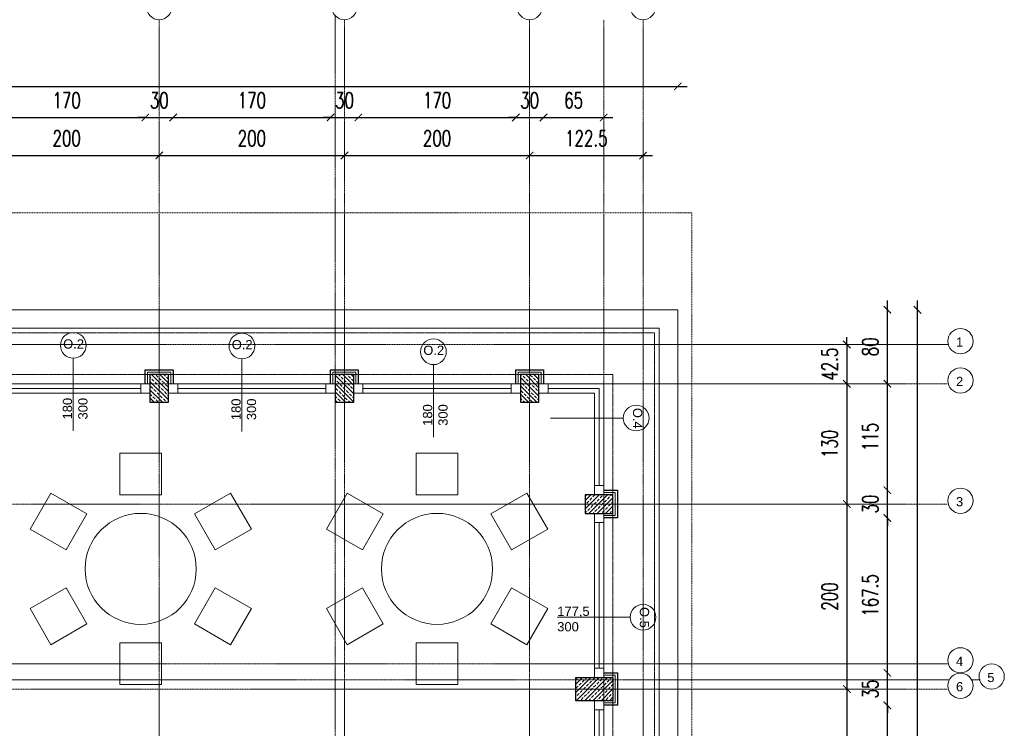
# Model space of a CAD drawing. Header units: millimetres. Extents: x -115268 to 140687, y -37779 to 24471.
# Tile 119 of 256: x 53340 to 54403, y -4669 to -3903. Entities that reach past the tile are written whole.
import ezdxf

# ---------------------------------------------------------------- set-up
doc = ezdxf.new("R2010")
doc.units = ezdxf.units.MM
doc.header["$PDMODE"] = 2
doc.header["$PDSIZE"] = 1
for name, pattern in [('0.5_0.5', [10, 5, -5]), ('DASHDOT', [1, 0.5, -0.25, 0, -0.25]), ('DASHED', [19.05, 12.7, -6.35])]:
    doc.linetypes.add(name, pattern=pattern)
doc.layers.get('0').update_dxf_attribs({"lineweight": 9})
for name, color, linetype, lineweight in [('A stolarka', 4, 'Continuous', 9), ('A wyp ruchome', 253, 'Continuous', 9), ('A_IZOLACJA', 8, 'ZIGZAG', 9), ('A_KONSTRUKCJA', 3, 'Continuous', 25), ('A_OSIE', 1, 'DASHDOT', 9), ('A_PRZERYW', 8, 'DASHED', 9), ('A_WIDOK', 253, 'Continuous', 9), ('\x9dciany', 7, 'Continuous', 9)]:
    doc.layers.add(name, color=color, linetype=linetype, lineweight=lineweight)
doc.layers.add('A_WYMIAR', color=253, linetype='Continuous', lineweight=5, transparency=0.2)
doc.styles.add('Arial', font='arial.ttf')
doc.styles.add('Arial CE', font='arial.ttf')
doc.styles.add('romans 1-100', font='romans.shx', dxfattribs={"width": 0.7, "height": 17})
doc.linetypes.add('ZIGZAG', pattern='A,0.00254,-5.08,[131,ltypeshp.shx,S=5.08,R=0,X=-5.08,Y=0],-10.16,[131,ltypeshp.shx,S=5.08,R=180,X=5.08,Y=0],-5.08', length=20.32254)
doc.dimstyles.new('___SKALA_1_100', dxfattribs={"dimscale": 10, "dimtxt": 17, "dimasz": 0.8, "dimexe": 2, "dimexo": 2, "dimgap": 1, "dimtad": 1, "dimdec": 4, "dimrnd": 0.5, "dimdsep": 46, "dimtxsty": 'romans 1-100', "dimblk": 'ARCHTICK', "dimcen": 0.1, "dimdle": 1, "dimse1": 1, "dimse2": 1, "dimadec": 0, "dimazin": 0, "dimtfac": 1, "dimtdec": 4, "dimtix": 1, "dimtmove": 0, "dimatfit": 3, "dimldrblk": 'ARCHTICK', "dimfxl": 6, "dimfxlon": 1, "dimtolj": 1, "dimarcsym": 0})
pattern_1 = [(45, (0, -25), (-4.4901, 4.4901), []), (45, (4.49, -25), (-4.4901, 4.4901), [3.175, -1.5875])]

# ---------------------------------------------------------------- blocks, each defined once
blk = doc.blocks.new('_ArchTick')
at = {"color": 0, "linetype": 'ByBlock', "const_width": 0.15}
blk.add_lwpolyline([(-0.5, -0.5), (0.5, 0.5)], dxfattribs=at)
blk = doc.blocks.new('*D305')
at = {"layer": 'A_WYMIAR', "color": 0, "lineweight": -2, "transparency": 16777216}
blk.add_line((51670.5, -3975.1), (54060.5, -3975.1), dxfattribs=at)
at = {"layer": 'Defpoints', "color": 0, "transparency": 16777216}
for p in [(54050.5, -3975.1), (51680.5, -4216.6), (54050.5, -4216.6)]:
    blk.add_point(p, dxfattribs=at)
at = {"layer": 'A_WYMIAR', "color": 0, "lineweight": -2, "transparency": 16777216, "xscale": 8, "yscale": 8, "zscale": 8, "rotation": 180}
blk.add_blockref('_ArchTick', (51680.5, -3975.1), dxfattribs=at)
at = {"layer": 'A_WYMIAR', "color": 0, "lineweight": -2, "transparency": 16777216, "xscale": 8, "yscale": 8, "zscale": 8}
blk.add_blockref('_ArchTick', (54050.5, -3975.1), dxfattribs=at)
at = {"layer": 'A_WYMIAR', "color": 0, "transparency": 16777216, "insert": (52865.5, -3956.6), "char_height": 17, "attachment_point": 5, "style": 'romans 1-100'}
blk.add_mtext('\\A1;2370', dxfattribs=at)
blk = doc.blocks.new('*D313')
at = {"layer": 'A_WYMIAR', "color": 0, "lineweight": -2, "transparency": 16777216}
blk.add_line((53295.5, -4008.7), (53485.5, -4008.7), dxfattribs=at)
at = {"layer": 'Defpoints', "color": 0, "transparency": 16777216}
for p in [(53475.5, -4008.7), (53305.5, -4281.6), (53475.5, -4281.6)]:
    blk.add_point(p, dxfattribs=at)
at = {"layer": 'A_WYMIAR', "color": 0, "lineweight": -2, "transparency": 16777216, "xscale": 8, "yscale": 8, "zscale": 8, "rotation": 180}
blk.add_blockref('_ArchTick', (53305.5, -4008.7), dxfattribs=at)
at = {"layer": 'A_WYMIAR', "color": 0, "lineweight": -2, "transparency": 16777216, "xscale": 8, "yscale": 8, "zscale": 8}
blk.add_blockref('_ArchTick', (53475.5, -4008.7), dxfattribs=at)
at = {"layer": 'A_WYMIAR', "color": 0, "transparency": 16777216, "insert": (53390.5, -3990.2), "char_height": 17, "attachment_point": 5, "style": 'romans 1-100'}
blk.add_mtext('\\A1;170', dxfattribs=at)
blk = doc.blocks.new('*D314')
at = {"layer": 'A_WYMIAR', "color": 0, "lineweight": -2, "transparency": 16777216}
for p, q in [((53475.5, -4008.7), (53467.5, -4008.7)), ((53475.5, -4008.7), (53505.5, -4008.7)), ((53505.5, -4008.7), (53513.5, -4008.7))]:
    blk.add_line(p, q, dxfattribs=at)
at = {"layer": 'Defpoints', "color": 0, "transparency": 16777216}
for p in [(53505.5, -4008.7), (53475.5, -4281.6), (53505.5, -4281.6)]:
    blk.add_point(p, dxfattribs=at)
at = {"layer": 'A_WYMIAR', "color": 0, "lineweight": -2, "transparency": 16777216, "xscale": 8, "yscale": 8, "zscale": 8}
blk.add_blockref('_ArchTick', (53475.5, -4008.7), dxfattribs=at)
at = {"layer": 'A_WYMIAR', "color": 0, "lineweight": -2, "transparency": 16777216, "xscale": 8, "yscale": 8, "zscale": 8, "rotation": 180}
blk.add_blockref('_ArchTick', (53505.5, -4008.7), dxfattribs=at)
at = {"layer": 'A_WYMIAR', "color": 0, "transparency": 16777216, "insert": (53490.5, -3990.2), "char_height": 17, "attachment_point": 5, "style": 'romans 1-100'}
blk.add_mtext('\\A1;30', dxfattribs=at)
blk = doc.blocks.new('*D315')
at = {"layer": 'A_WYMIAR', "color": 0, "lineweight": -2, "transparency": 16777216}
blk.add_line((53495.5, -4008.7), (53685.5, -4008.7), dxfattribs=at)
at = {"layer": 'Defpoints', "color": 0, "transparency": 16777216}
for p in [(53675.5, -4008.7), (53505.5, -4281.6), (53675.5, -4281.6)]:
    blk.add_point(p, dxfattribs=at)
at = {"layer": 'A_WYMIAR', "color": 0, "lineweight": -2, "transparency": 16777216, "xscale": 8, "yscale": 8, "zscale": 8, "rotation": 180}
blk.add_blockref('_ArchTick', (53505.5, -4008.7), dxfattribs=at)
at = {"layer": 'A_WYMIAR', "color": 0, "lineweight": -2, "transparency": 16777216, "xscale": 8, "yscale": 8, "zscale": 8}
blk.add_blockref('_ArchTick', (53675.5, -4008.7), dxfattribs=at)
at = {"layer": 'A_WYMIAR', "color": 0, "transparency": 16777216, "insert": (53590.5, -3990.2), "char_height": 17, "attachment_point": 5, "style": 'romans 1-100'}
blk.add_mtext('\\A1;170', dxfattribs=at)
blk = doc.blocks.new('*D316')
at = {"layer": 'A_WYMIAR', "color": 0, "lineweight": -2, "transparency": 16777216}
for p, q in [((53675.5, -4008.7), (53667.5, -4008.7)), ((53675.5, -4008.7), (53705.5, -4008.7)), ((53705.5, -4008.7), (53713.5, -4008.7))]:
    blk.add_line(p, q, dxfattribs=at)
at = {"layer": 'Defpoints', "color": 0, "transparency": 16777216}
for p in [(53705.5, -4008.7), (53675.5, -4281.6), (53705.5, -4281.6)]:
    blk.add_point(p, dxfattribs=at)
at = {"layer": 'A_WYMIAR', "color": 0, "lineweight": -2, "transparency": 16777216, "xscale": 8, "yscale": 8, "zscale": 8}
blk.add_blockref('_ArchTick', (53675.5, -4008.7), dxfattribs=at)
at = {"layer": 'A_WYMIAR', "color": 0, "lineweight": -2, "transparency": 16777216, "xscale": 8, "yscale": 8, "zscale": 8, "rotation": 180}
blk.add_blockref('_ArchTick', (53705.5, -4008.7), dxfattribs=at)
at = {"layer": 'A_WYMIAR', "color": 0, "transparency": 16777216, "insert": (53690.5, -3990.2), "char_height": 17, "attachment_point": 5, "style": 'romans 1-100'}
blk.add_mtext('\\A1;30', dxfattribs=at)
blk = doc.blocks.new('*D317')
at = {"layer": 'A_WYMIAR', "color": 0, "lineweight": -2, "transparency": 16777216}
blk.add_line((53695.5, -4008.7), (53885.5, -4008.7), dxfattribs=at)
at = {"layer": 'Defpoints', "color": 0, "transparency": 16777216}
for p in [(53875.5, -4008.7), (53705.5, -4281.6), (53875.5, -4281.6)]:
    blk.add_point(p, dxfattribs=at)
at = {"layer": 'A_WYMIAR', "color": 0, "lineweight": -2, "transparency": 16777216, "xscale": 8, "yscale": 8, "zscale": 8, "rotation": 180}
blk.add_blockref('_ArchTick', (53705.5, -4008.7), dxfattribs=at)
at = {"layer": 'A_WYMIAR', "color": 0, "lineweight": -2, "transparency": 16777216, "xscale": 8, "yscale": 8, "zscale": 8}
blk.add_blockref('_ArchTick', (53875.5, -4008.7), dxfattribs=at)
at = {"layer": 'A_WYMIAR', "color": 0, "transparency": 16777216, "insert": (53790.5, -3990.2), "char_height": 17, "attachment_point": 5, "style": 'romans 1-100'}
blk.add_mtext('\\A1;170', dxfattribs=at)
blk = doc.blocks.new('*D318')
at = {"layer": 'A_WYMIAR', "color": 0, "lineweight": -2, "transparency": 16777216}
for p, q in [((53875.5, -4008.7), (53867.5, -4008.7)), ((53875.5, -4008.7), (53905.5, -4008.7)), ((53905.5, -4008.7), (53913.5, -4008.7))]:
    blk.add_line(p, q, dxfattribs=at)
at = {"layer": 'Defpoints', "color": 0, "transparency": 16777216}
for p in [(53905.5, -4008.7), (53875.5, -4281.6), (53905.5, -4281.6)]:
    blk.add_point(p, dxfattribs=at)
at = {"layer": 'A_WYMIAR', "color": 0, "lineweight": -2, "transparency": 16777216, "xscale": 8, "yscale": 8, "zscale": 8}
blk.add_blockref('_ArchTick', (53875.5, -4008.7), dxfattribs=at)
at = {"layer": 'A_WYMIAR', "color": 0, "lineweight": -2, "transparency": 16777216, "xscale": 8, "yscale": 8, "zscale": 8, "rotation": 180}
blk.add_blockref('_ArchTick', (53905.5, -4008.7), dxfattribs=at)
at = {"layer": 'A_WYMIAR', "color": 0, "transparency": 16777216, "insert": (53890.5, -3990.2), "char_height": 17, "attachment_point": 5, "style": 'romans 1-100'}
blk.add_mtext('\\A1;30', dxfattribs=at)
blk = doc.blocks.new('*D319')
at = {"layer": 'A_WYMIAR', "color": 0, "lineweight": -2, "transparency": 16777216}
blk.add_line((53895.5, -4008.7), (53980.5, -4008.7), dxfattribs=at)
at = {"layer": 'Defpoints', "color": 0, "transparency": 16777216}
for p in [(53970.5, -4008.7), (53905.5, -4281.6), (53970.5, -4296.6)]:
    blk.add_point(p, dxfattribs=at)
at = {"layer": 'A_WYMIAR', "color": 0, "lineweight": -2, "transparency": 16777216, "xscale": 8, "yscale": 8, "zscale": 8, "rotation": 180}
blk.add_blockref('_ArchTick', (53905.5, -4008.7), dxfattribs=at)
at = {"layer": 'A_WYMIAR', "color": 0, "lineweight": -2, "transparency": 16777216, "xscale": 8, "yscale": 8, "zscale": 8}
blk.add_blockref('_ArchTick', (53970.5, -4008.7), dxfattribs=at)
at = {"layer": 'A_WYMIAR', "color": 0, "transparency": 16777216, "insert": (53938, -3990.2), "char_height": 17, "attachment_point": 5, "style": 'romans 1-100'}
blk.add_mtext('\\A1;65', dxfattribs=at)
blk = doc.blocks.new('*D322')
at = {"layer": 'A_WYMIAR', "color": 0, "lineweight": -2, "transparency": 16777216}
blk.add_line((53280.5, -4049.8), (53500.5, -4049.8), dxfattribs=at)
at = {"layer": 'Defpoints', "color": 0, "transparency": 16777216}
for p in [(53490.5, -4049.8), (53290.5, -4296.6), (53490.5, -4296.6)]:
    blk.add_point(p, dxfattribs=at)
at = {"layer": 'A_WYMIAR', "color": 0, "lineweight": -2, "transparency": 16777216, "xscale": 8, "yscale": 8, "zscale": 8, "rotation": 180}
blk.add_blockref('_ArchTick', (53290.5, -4049.8), dxfattribs=at)
at = {"layer": 'A_WYMIAR', "color": 0, "lineweight": -2, "transparency": 16777216, "xscale": 8, "yscale": 8, "zscale": 8}
blk.add_blockref('_ArchTick', (53490.5, -4049.8), dxfattribs=at)
at = {"layer": 'A_WYMIAR', "color": 0, "transparency": 16777216, "insert": (53390.5, -4031.3), "char_height": 17, "attachment_point": 5, "style": 'romans 1-100'}
blk.add_mtext('\\A1;200', dxfattribs=at)
blk = doc.blocks.new('*D323')
at = {"layer": 'A_WYMIAR', "color": 0, "lineweight": -2, "transparency": 16777216}
blk.add_line((53480.5, -4049.8), (53700.5, -4049.8), dxfattribs=at)
at = {"layer": 'Defpoints', "color": 0, "transparency": 16777216}
for p in [(53690.5, -4049.8), (53490.5, -4296.6), (53690.5, -4296.6)]:
    blk.add_point(p, dxfattribs=at)
at = {"layer": 'A_WYMIAR', "color": 0, "lineweight": -2, "transparency": 16777216, "xscale": 8, "yscale": 8, "zscale": 8, "rotation": 180}
blk.add_blockref('_ArchTick', (53490.5, -4049.8), dxfattribs=at)
at = {"layer": 'A_WYMIAR', "color": 0, "lineweight": -2, "transparency": 16777216, "xscale": 8, "yscale": 8, "zscale": 8}
blk.add_blockref('_ArchTick', (53690.5, -4049.8), dxfattribs=at)
at = {"layer": 'A_WYMIAR', "color": 0, "transparency": 16777216, "insert": (53590.5, -4031.3), "char_height": 17, "attachment_point": 5, "style": 'romans 1-100'}
blk.add_mtext('\\A1;200', dxfattribs=at)
blk = doc.blocks.new('*D324')
at = {"layer": 'A_WYMIAR', "color": 0, "lineweight": -2, "transparency": 16777216}
blk.add_line((53680.5, -4049.8), (53900.5, -4049.8), dxfattribs=at)
at = {"layer": 'Defpoints', "color": 0, "transparency": 16777216}
for p in [(53890.5, -4049.8), (53690.5, -4296.6), (53890.5, -4296.6)]:
    blk.add_point(p, dxfattribs=at)
at = {"layer": 'A_WYMIAR', "color": 0, "lineweight": -2, "transparency": 16777216, "xscale": 8, "yscale": 8, "zscale": 8, "rotation": 180}
blk.add_blockref('_ArchTick', (53690.5, -4049.8), dxfattribs=at)
at = {"layer": 'A_WYMIAR', "color": 0, "lineweight": -2, "transparency": 16777216, "xscale": 8, "yscale": 8, "zscale": 8}
blk.add_blockref('_ArchTick', (53890.5, -4049.8), dxfattribs=at)
at = {"layer": 'A_WYMIAR', "color": 0, "transparency": 16777216, "insert": (53790.5, -4031.3), "char_height": 17, "attachment_point": 5, "style": 'romans 1-100'}
blk.add_mtext('\\A1;200', dxfattribs=at)
blk = doc.blocks.new('*D325')
at = {"layer": 'A_WYMIAR', "color": 0, "lineweight": -2, "transparency": 16777216}
blk.add_line((53880.5, -4049.8), (54023, -4049.8), dxfattribs=at)
at = {"layer": 'Defpoints', "color": 0, "transparency": 16777216}
for p in [(54013, -4049.8), (53890.5, -4296.6), (54013, -5836.6)]:
    blk.add_point(p, dxfattribs=at)
at = {"layer": 'A_WYMIAR', "color": 0, "lineweight": -2, "transparency": 16777216, "xscale": 8, "yscale": 8, "zscale": 8, "rotation": 180}
blk.add_blockref('_ArchTick', (53890.5, -4049.8), dxfattribs=at)
at = {"layer": 'A_WYMIAR', "color": 0, "lineweight": -2, "transparency": 16777216, "xscale": 8, "yscale": 8, "zscale": 8}
blk.add_blockref('_ArchTick', (54013, -4049.8), dxfattribs=at)
at = {"layer": 'A_WYMIAR', "color": 0, "transparency": 16777216, "insert": (53951.7, -4031.3), "char_height": 17, "attachment_point": 5, "style": 'romans 1-100'}
blk.add_mtext('\\A1;122.5', dxfattribs=at)
blk = doc.blocks.new('*D221')
at = {"layer": 'A_WYMIAR', "color": 0, "lineweight": -2, "transparency": 16777216}
blk.add_line((51670.5, -7123.6), (54060.5, -7123.6), dxfattribs=at)
at = {"layer": 'Defpoints', "color": 0, "transparency": 16777216}
for p in [(51680.5, -4432.3), (54050.5, -6032.3), (54050.5, -7123.6)]:
    blk.add_point(p, dxfattribs=at)
at = {"layer": 'A_WYMIAR', "color": 0, "lineweight": -2, "transparency": 16777216, "xscale": 8, "yscale": 8, "zscale": 8, "rotation": 180}
blk.add_blockref('_ArchTick', (51680.5, -7123.6), dxfattribs=at)
at = {"layer": 'A_WYMIAR', "color": 0, "lineweight": -2, "transparency": 16777216, "xscale": 8, "yscale": 8, "zscale": 8}
blk.add_blockref('_ArchTick', (54050.5, -7123.6), dxfattribs=at)
at = {"layer": 'A_WYMIAR', "color": 0, "transparency": 16777216, "insert": (52865.5, -7105.1), "char_height": 17, "attachment_point": 5, "style": 'romans 1-100'}
blk.add_mtext('\\A1;2370', dxfattribs=at)
blk = doc.blocks.new('*D248')
at = {"layer": 'A_WYMIAR', "color": 0, "lineweight": -2, "transparency": 16777216}
blk.add_line((54309.4, -6646.6), (54309.4, -4206.6), dxfattribs=at)
at = {"layer": 'Defpoints', "color": 0, "transparency": 16777216}
for p in [(54050.5, -4216.6), (54309.4, -4216.6), (54050.5, -6636.6)]:
    blk.add_point(p, dxfattribs=at)
at = {"layer": 'A_WYMIAR', "color": 0, "lineweight": -2, "transparency": 16777216, "xscale": 8, "yscale": 8, "zscale": 8}
for p, rotation in [((54309.4, -4216.6), 90), ((54309.4, -6636.6), 270)]:
    blk.add_blockref('_ArchTick', p, dxfattribs=dict(at, rotation=rotation))
at = {"layer": 'A_WYMIAR', "color": 0, "transparency": 16777216, "insert": (54290.9, -5426.6), "char_height": 17, "attachment_point": 5, "rotation": 90, "style": 'romans 1-100'}
blk.add_mtext('\\A1;2420', dxfattribs=at)
blk = doc.blocks.new('*D264')
at = {"layer": 'A_WYMIAR', "color": 0, "lineweight": -2, "transparency": 16777216}
blk.add_line((54276.8, -4821.6), (54276.8, -4634.1), dxfattribs=at)
at = {"layer": 'Defpoints', "color": 0, "transparency": 16777216}
for p in [(53985.5, -4644.1), (54276.8, -4644.1), (53985.5, -4811.6)]:
    blk.add_point(p, dxfattribs=at)
at = {"layer": 'A_WYMIAR', "color": 0, "lineweight": -2, "transparency": 16777216, "xscale": 8, "yscale": 8, "zscale": 8}
for p, rotation in [((54276.8, -4644.1), 90), ((54276.8, -4811.6), 270)]:
    blk.add_blockref('_ArchTick', p, dxfattribs=dict(at, rotation=rotation))
at = {"layer": 'A_WYMIAR', "color": 0, "transparency": 16777216, "insert": (54258.3, -4727.9), "char_height": 17, "attachment_point": 5, "rotation": 90, "style": 'romans 1-100'}
blk.add_mtext('\\A1;167.5', dxfattribs=at)
blk = doc.blocks.new('*D265')
at = {"layer": 'A_WYMIAR', "color": 0, "lineweight": -2, "transparency": 16777216}
for p, q in [((54276.8, -4609.1), (54276.8, -4601.1)), ((54276.8, -4644.1), (54276.8, -4609.1)), ((54276.8, -4644.1), (54276.8, -4652.1))]:
    blk.add_line(p, q, dxfattribs=at)
at = {"layer": 'Defpoints', "color": 0, "transparency": 16777216}
for p in [(53985.5, -4609.1), (54276.8, -4609.1), (53985.5, -4644.1)]:
    blk.add_point(p, dxfattribs=at)
at = {"layer": 'A_WYMIAR', "color": 0, "lineweight": -2, "transparency": 16777216, "xscale": 8, "yscale": 8, "zscale": 8}
for p, rotation in [((54276.8, -4609.1), 270), ((54276.8, -4644.1), 90)]:
    blk.add_blockref('_ArchTick', p, dxfattribs=dict(at, rotation=rotation))
at = {"layer": 'A_WYMIAR', "color": 0, "transparency": 16777216, "insert": (54258.3, -4626.6), "char_height": 17, "attachment_point": 5, "rotation": 90, "style": 'romans 1-100'}
blk.add_mtext('\\A1;35', dxfattribs=at)
blk = doc.blocks.new('*D266')
at = {"layer": 'A_WYMIAR', "color": 0, "lineweight": -2, "transparency": 16777216}
blk.add_line((54276.8, -4619.1), (54276.8, -4431.6), dxfattribs=at)
at = {"layer": 'Defpoints', "color": 0, "transparency": 16777216}
for p in [(53985.5, -4441.6), (54276.8, -4441.6), (53985.5, -4609.1)]:
    blk.add_point(p, dxfattribs=at)
at = {"layer": 'A_WYMIAR', "color": 0, "lineweight": -2, "transparency": 16777216, "xscale": 8, "yscale": 8, "zscale": 8}
for p, rotation in [((54276.8, -4441.6), 90), ((54276.8, -4609.1), 270)]:
    blk.add_blockref('_ArchTick', p, dxfattribs=dict(at, rotation=rotation))
at = {"layer": 'A_WYMIAR', "color": 0, "transparency": 16777216, "insert": (54258.3, -4525.4), "char_height": 17, "attachment_point": 5, "rotation": 90, "style": 'romans 1-100'}
blk.add_mtext('\\A1;167.5', dxfattribs=at)
blk = doc.blocks.new('*D267')
at = {"layer": 'A_WYMIAR', "color": 0, "lineweight": -2, "transparency": 16777216}
for p, q in [((54276.8, -4411.6), (54276.8, -4403.6)), ((54276.8, -4441.6), (54276.8, -4411.6)), ((54276.8, -4441.6), (54276.8, -4449.6))]:
    blk.add_line(p, q, dxfattribs=at)
at = {"layer": 'Defpoints', "color": 0, "transparency": 16777216}
for p in [(53985.5, -4411.6), (54276.8, -4411.6), (53985.5, -4441.6)]:
    blk.add_point(p, dxfattribs=at)
at = {"layer": 'A_WYMIAR', "color": 0, "lineweight": -2, "transparency": 16777216, "xscale": 8, "yscale": 8, "zscale": 8}
for p, rotation in [((54276.8, -4411.6), 270), ((54276.8, -4441.6), 90)]:
    blk.add_blockref('_ArchTick', p, dxfattribs=dict(at, rotation=rotation))
at = {"layer": 'A_WYMIAR', "color": 0, "transparency": 16777216, "insert": (54258.3, -4426.6), "char_height": 17, "attachment_point": 5, "rotation": 90, "style": 'romans 1-100'}
blk.add_mtext('\\A1;30', dxfattribs=at)
blk = doc.blocks.new('*D268')
at = {"layer": 'A_WYMIAR', "color": 0, "lineweight": -2, "transparency": 16777216}
blk.add_line((54276.8, -4421.6), (54276.8, -4286.6), dxfattribs=at)
at = {"layer": 'Defpoints', "color": 0, "transparency": 16777216}
for p in [(53970.5, -4296.6), (54276.8, -4296.6), (53985.5, -4411.6)]:
    blk.add_point(p, dxfattribs=at)
at = {"layer": 'A_WYMIAR', "color": 0, "lineweight": -2, "transparency": 16777216, "xscale": 8, "yscale": 8, "zscale": 8}
for p, rotation in [((54276.8, -4296.6), 90), ((54276.8, -4411.6), 270)]:
    blk.add_blockref('_ArchTick', p, dxfattribs=dict(at, rotation=rotation))
at = {"layer": 'A_WYMIAR', "color": 0, "transparency": 16777216, "insert": (54258.3, -4354.1), "char_height": 17, "attachment_point": 5, "rotation": 90, "style": 'romans 1-100'}
blk.add_mtext('\\A1;115', dxfattribs=at)
blk = doc.blocks.new('*D269')
at = {"layer": 'A_WYMIAR', "color": 0, "lineweight": -2, "transparency": 16777216}
blk.add_line((54276.8, -4306.6), (54276.8, -4206.6), dxfattribs=at)
at = {"layer": 'Defpoints', "color": 0, "transparency": 16777216}
for p in [(53100.5, -4216.6), (54276.8, -4216.6), (53970.5, -4296.6)]:
    blk.add_point(p, dxfattribs=at)
at = {"layer": 'A_WYMIAR', "color": 0, "lineweight": -2, "transparency": 16777216, "xscale": 8, "yscale": 8, "zscale": 8}
for p, rotation in [((54276.8, -4216.6), 90), ((54276.8, -4296.6), 270)]:
    blk.add_blockref('_ArchTick', p, dxfattribs=dict(at, rotation=rotation))
at = {"layer": 'A_WYMIAR', "color": 0, "transparency": 16777216, "insert": (54258.3, -4256.6), "char_height": 17, "attachment_point": 5, "rotation": 90, "style": 'romans 1-100'}
blk.add_mtext('\\A1;80', dxfattribs=at)
blk = doc.blocks.new('*D270')
at = {"layer": 'A_WYMIAR', "color": 0, "lineweight": -2, "transparency": 16777216}
for p, q in [((54233.1, -4254.1), (54233.1, -4246.1)), ((54233.1, -4254.1), (54233.1, -4296.6)), ((54233.1, -4296.6), (54233.1, -4304.6))]:
    blk.add_line(p, q, dxfattribs=at)
at = {"layer": 'Defpoints', "color": 0, "transparency": 16777216}
for p in [(54013, -4254.1), (54013, -4296.6), (54233.1, -4296.6)]:
    blk.add_point(p, dxfattribs=at)
at = {"layer": 'A_WYMIAR', "color": 0, "lineweight": -2, "transparency": 16777216, "xscale": 8, "yscale": 8, "zscale": 8}
for p, rotation in [((54233.1, -4254.1), 270), ((54233.1, -4296.6), 90)]:
    blk.add_blockref('_ArchTick', p, dxfattribs=dict(at, rotation=rotation))
at = {"layer": 'A_WYMIAR', "color": 0, "transparency": 16777216, "insert": (54214.6, -4275.4), "char_height": 17, "attachment_point": 5, "rotation": 90, "style": 'romans 1-100'}
blk.add_mtext('\\A1;42.5', dxfattribs=at)
blk = doc.blocks.new('*D271')
at = {"layer": 'A_WYMIAR', "color": 0, "lineweight": -2, "transparency": 16777216}
blk.add_line((54233.1, -4286.6), (54233.1, -4436.6), dxfattribs=at)
at = {"layer": 'Defpoints', "color": 0, "transparency": 16777216}
for p in [(54013, -4296.6), (53970.5, -4426.6), (54233.1, -4426.6)]:
    blk.add_point(p, dxfattribs=at)
at = {"layer": 'A_WYMIAR', "color": 0, "lineweight": -2, "transparency": 16777216, "xscale": 8, "yscale": 8, "zscale": 8}
for p, rotation in [((54233.1, -4296.6), 90), ((54233.1, -4426.6), 270)]:
    blk.add_blockref('_ArchTick', p, dxfattribs=dict(at, rotation=rotation))
at = {"layer": 'A_WYMIAR', "color": 0, "transparency": 16777216, "insert": (54214.6, -4361.6), "char_height": 17, "attachment_point": 5, "rotation": 90, "style": 'romans 1-100'}
blk.add_mtext('\\A1;130', dxfattribs=at)
blk = doc.blocks.new('*D272')
at = {"layer": 'A_WYMIAR', "color": 0, "lineweight": -2, "transparency": 16777216}
blk.add_line((54233.1, -4416.6), (54233.1, -4636.6), dxfattribs=at)
at = {"layer": 'Defpoints', "color": 0, "transparency": 16777216}
for p in [(53970.5, -4426.6), (53985.5, -4626.6), (54233.1, -4626.6)]:
    blk.add_point(p, dxfattribs=at)
at = {"layer": 'A_WYMIAR', "color": 0, "lineweight": -2, "transparency": 16777216, "xscale": 8, "yscale": 8, "zscale": 8}
for p, rotation in [((54233.1, -4426.6), 90), ((54233.1, -4626.6), 270)]:
    blk.add_blockref('_ArchTick', p, dxfattribs=dict(at, rotation=rotation))
at = {"layer": 'A_WYMIAR', "color": 0, "transparency": 16777216, "insert": (54214.6, -4526.6), "char_height": 17, "attachment_point": 5, "rotation": 90, "style": 'romans 1-100'}
blk.add_mtext('\\A1;200', dxfattribs=at)
blk = doc.blocks.new('*D273')
at = {"layer": 'A_WYMIAR', "color": 0, "lineweight": -2, "transparency": 16777216}
blk.add_line((54233.1, -4616.6), (54233.1, -4836.6), dxfattribs=at)
at = {"layer": 'Defpoints', "color": 0, "transparency": 16777216}
for p in [(53985.5, -4626.6), (53985.5, -4826.6), (54233.1, -4826.6)]:
    blk.add_point(p, dxfattribs=at)
at = {"layer": 'A_WYMIAR', "color": 0, "lineweight": -2, "transparency": 16777216, "xscale": 8, "yscale": 8, "zscale": 8}
for p, rotation in [((54233.1, -4626.6), 90), ((54233.1, -4826.6), 270)]:
    blk.add_blockref('_ArchTick', p, dxfattribs=dict(at, rotation=rotation))
at = {"layer": 'A_WYMIAR', "color": 0, "transparency": 16777216, "insert": (54214.6, -4726.6), "char_height": 17, "attachment_point": 5, "rotation": 90, "style": 'romans 1-100'}
blk.add_mtext('\\A1;200', dxfattribs=at)
blk = doc.blocks.new('*U2073')
at = {"lineweight": 5, "ltscale": 0.25}
h = blk.add_hatch(dxfattribs=at)
h.set_pattern_fill('ANSI33', color=256, style=0)
h.set_pattern_definition(pattern_1)
h.paths.add_polyline_path([(0, 0), (0, -40), (25, -40), (25, 0)])
blk.add_lwpolyline([(0, 0), (0, -40), (25, -40), (25, 0)], close=True)
blk = doc.blocks.new('*U2076')
at = {"lineweight": 5, "ltscale": 0.25}
h = blk.add_hatch(dxfattribs=at)
h.set_pattern_fill('ANSI33', color=256, style=0)
h.set_pattern_definition(pattern_1)
h.paths.add_polyline_path([(0, 0), (0, -20), (30, -20), (30, 0)])
blk.add_lwpolyline([(0, 0), (0, -20), (30, -20), (30, 0)], close=True)
blk = doc.blocks.new('1 słupy parter Wola swietlica')
for p, rotation in [((1782.5, -32.5), 270), ((1982.5, -32.5), 270), ((2182.5, -32.5), 270), ((2262.5, -182.5), 180)]:
    blk.add_blockref('*U2076', p, dxfattribs=dict(rotation=rotation))
at = {"xscale": -1, "rotation": 270}
blk.add_blockref('*U2073', (2262.5, -385), dxfattribs=at)

msp = doc.modelspace()

# ---------------------------------------------------------------- linework, layer by layer
for p, q in [((54030.46936, -4236.62645), (53300.46936, -4236.62645)), ((54030.46936, -5416.62645), (54030.46936, -4236.62645))]:
    msp.add_line(p, q)
at = {"layer": 'A stolarka'}
for points in [[(53480.46936, -4296.62645), (53300.46936, -4296.62645)], [(53470.46936, -4301.62645), (53310.46936, -4301.62645)], [(53480.46936, -4306.62645), (53480.46936, -4296.62645), (53470.46936, -4296.62645), (53470.46936, -4306.62645), (53480.46936, -4306.62645)], [(53680.46936, -4296.62645), (53500.46936, -4296.62645)], [(53510.46936, -4306.62645), (53510.46936, -4296.62645), (53500.46936, -4296.62645), (53500.46936, -4306.62645), (53510.46936, -4306.62645)], [(53670.46936, -4301.62645), (53510.46936, -4301.62645)], [(53680.46936, -4306.62645), (53680.46936, -4296.62645), (53670.46936, -4296.62645), (53670.46936, -4306.62645), (53680.46936, -4306.62645)], [(53880.46936, -4296.62645), (53700.46936, -4296.62645)], [(53710.46936, -4306.62645), (53710.46936, -4296.62645), (53700.46936, -4296.62645), (53700.46936, -4306.62645), (53710.46936, -4306.62645)], [(53870.46936, -4301.62645), (53710.46936, -4301.62645)], [(53880.46936, -4306.62645), (53880.46936, -4296.62645), (53870.46936, -4296.62645), (53870.46936, -4306.62645), (53880.46936, -4306.62645)], [(53970.46936, -4416.62645), (53970.46936, -4296.62645), (53900.46936, -4296.62645)], [(53910.46936, -4306.62645), (53910.46936, -4296.62645), (53900.46936, -4296.62645), (53900.46936, -4306.62645), (53910.46936, -4306.62645)], [(53965.46936, -4406.62645), (53965.46936, -4301.62645), (53910.46936, -4301.62645)], [(53470.46936, -4306.62645), (53310.46936, -4306.62645)], [(53670.46936, -4306.62645), (53510.46936, -4306.62645)], [(53870.46936, -4306.62645), (53710.46936, -4306.62645)], [(53960.46936, -4406.62645), (53960.46936, -4306.62645), (53910.46936, -4306.62645)], [(53970.46936, -4416.62645), (53970.46936, -4406.62645), (53960.46936, -4406.62645), (53960.46936, -4416.62645), (53970.46936, -4416.62645)], [(53970.46936, -4446.62645), (53970.46936, -4436.62645), (53960.46936, -4436.62645), (53960.46936, -4446.62645), (53970.46936, -4446.62645)], [(53970.46936, -4614.12645), (53970.46936, -4436.62645)], [(53960.46936, -4604.12645), (53960.46936, -4446.62645)], [(53965.46936, -4604.12645), (53965.46936, -4446.62645)], [(53970.46936, -4614.12645), (53970.46936, -4604.12645), (53960.46936, -4604.12645), (53960.46936, -4614.12645), (53970.46936, -4614.12645)], [(53970.46936, -4649.12645), (53970.46936, -4639.12645), (53960.46936, -4639.12645), (53960.46936, -4649.12645), (53970.46936, -4649.12645)], [(53970.46936, -4816.62645), (53970.46936, -4639.12645)], [(53960.46936, -4806.62645), (53960.46936, -4649.12645)], [(53965.46936, -4806.62645), (53965.46936, -4649.12645)]]:
    msp.add_lwpolyline(points, dxfattribs=at)
at = {"layer": 'A wyp ruchome'}
for points in [[(53492.96936, -4416.62645), (53447.96936, -4416.62645), (53447.96936, -4371.62645), (53492.96936, -4371.62645), (53492.96936, -4416.62645)], [(53812.96936, -4416.62645), (53767.96936, -4416.62645), (53767.96936, -4371.62645), (53812.96936, -4371.62645), (53812.96936, -4416.62645)], [(53412.43733, -4437.14088), (53389.93733, -4476.11203), (53350.96619, -4453.61203), (53373.46619, -4414.64088), (53412.43733, -4437.14088)], [(53551.00139, -4476.11203), (53528.50139, -4437.14088), (53567.47254, -4414.64088), (53589.97254, -4453.61203), (53551.00139, -4476.11203)], [(53732.43733, -4437.14088), (53709.93733, -4476.11203), (53670.96619, -4453.61203), (53693.46619, -4414.64088), (53732.43733, -4437.14088)], [(53871.00139, -4476.11203), (53848.50139, -4437.14088), (53887.47254, -4414.64088), (53909.97254, -4453.61203), (53871.00139, -4476.11203)], [(53389.93733, -4517.14088), (53412.43733, -4556.11203), (53373.46619, -4578.61203), (53350.96619, -4539.64088), (53389.93733, -4517.14088)], [(53528.50139, -4556.11203), (53551.00139, -4517.14088), (53589.97254, -4539.64088), (53567.47254, -4578.61203), (53528.50139, -4556.11203)], [(53709.93733, -4517.14088), (53732.43733, -4556.11203), (53693.46619, -4578.61203), (53670.96619, -4539.64088), (53709.93733, -4517.14088)], [(53848.50139, -4556.11203), (53871.00139, -4517.14088), (53909.97254, -4539.64088), (53887.47254, -4578.61203), (53848.50139, -4556.11203)], [(53447.96936, -4576.62645), (53492.96936, -4576.62645), (53492.96936, -4621.62645), (53447.96936, -4621.62645), (53447.96936, -4576.62645)], [(53767.96936, -4576.62645), (53812.96936, -4576.62645), (53812.96936, -4621.62645), (53767.96936, -4621.62645), (53767.96936, -4576.62645)]]:
    msp.add_lwpolyline(points, close=True, dxfattribs=at)
for centre in [(53470.46936, -4496.62645), (53790.46936, -4496.62645)]:
    msp.add_circle(centre, 60, dxfattribs=at)
at = {"layer": 'A_IZOLACJA', "ltscale": 0.005}
for points in [[(53477.96936, -4296.62645), (53477.96936, -4284.12645), (53502.96936, -4284.12645), (53502.96936, -4296.62645)], [(53677.96936, -4296.62645), (53677.96936, -4284.12645), (53702.96936, -4284.12645), (53702.96936, -4296.62645)], [(53877.96936, -4296.62645), (53877.96936, -4284.12645), (53902.96936, -4284.12645), (53902.96936, -4296.62645)], [(53970.46936, -4414.12645), (53982.96936, -4414.12645), (53982.96936, -4439.12645), (53970.46936, -4439.12645)], [(53970.46936, -4611.62645), (53982.96936, -4611.62645), (53982.96936, -4641.62645), (53970.46936, -4641.62645)]]:
    msp.add_lwpolyline(points, dxfattribs=at)
at = {"layer": 'A_KONSTRUKCJA'}
for points in [[(53475.46936, -4296.62645), (53475.46936, -4281.62645), (53505.46936, -4281.62645), (53505.46936, -4296.62645)], [(53675.46936, -4296.62645), (53675.46936, -4281.62645), (53705.46936, -4281.62645), (53705.46936, -4296.62645)], [(53875.46936, -4296.62645), (53875.46936, -4281.62645), (53905.46936, -4281.62645), (53905.46936, -4296.62645)], [(53970.46936, -4411.62645), (53985.46936, -4411.62645), (53985.46936, -4441.62645), (53970.46936, -4441.62645)], [(53970.46936, -4609.12645), (53985.46936, -4609.12645), (53985.46936, -4644.12645), (53970.46936, -4644.12645)]]:
    msp.add_lwpolyline(points, dxfattribs=at)
at = {"layer": 'A_OSIE', "ltscale": 0.3, "transparency": 33554559}
for p, q in [((53680.46936, -3898.74577), (53680.46936, -7144.42205)), ((53490.46936, -3902.99015), (53490.46936, -7140.05215)), ((53690.46936, -3902.99015), (53690.46936, -7140.05215)), ((53890.46936, -3902.99015), (53890.46936, -7140.05215)), ((53970.46936, -3902.99015), (53970.46936, -7140.05215)), ((54012.96936, -3902.99015), (54012.96936, -7140.05215)), ((51440.84596, -4254.12645), (54342.57351, -4254.12645)), ((54341.80835, -4296.62645), (51440.84596, -4296.62645)), ((54341.80835, -4426.62645), (51440.84596, -4426.62645)), ((51440.84596, -4599.12645), (54341.80835, -4599.12645)), ((54343.66416, -4616.62645), (51440.84596, -4616.62645)), ((54377.35184, -4616.62645), (54367.75355, -4616.62645)), ((54341.80835, -4626.62645), (51440.84596, -4626.62645))]:
    msp.add_line(p, q, dxfattribs=at)
at = {"layer": 'A_PRZERYW', "ltscale": 0.01}
for points in [[(54025.46936, -5826.62645), (54025.46936, -4241.62645), (53100.46936, -4241.62645)], [(53100.46936, -4286.62645), (53980.46936, -4286.62645), (53980.46936, -5826.62645)]]:
    msp.add_lwpolyline(points, dxfattribs=at)
at = {"layer": 'A_WIDOK', "linetype": '0.5_0.5', "ltscale": 0.02}
for q in [(52465.46936, -4111.62645), (54065.46936, -5826.62645)]:
    msp.add_line((54065.46936, -4111.62645), q, dxfattribs=at)
at = {"layer": 'A_WYMIAR', "ltscale": 10}
for p, q in [((53397.69867, -4268.98785), (53397.69867, -4347.54007)), ((53579.775, -4269.69786), (53579.775, -4348.25008)), ((53786.60548, -4275.84172), (53786.60548, -4354.39394)), ((53991.60604, -4333.59314), (53913.05382, -4333.59314)), ((53999.02158, -4548.88202), (53920.46936, -4548.88202))]:
    msp.add_line(p, q, dxfattribs=at)
at = {"layer": 'A_WYMIAR'}
for centre in [(53490.46936, -3889.36328), (53690.46936, -3889.36328), (53890.46936, -3889.36328), (54012.96936, -3889.36328), (54355.70886, -4250.49959), (54355.70886, -4292.99959), (54355.70886, -4422.99959), (54355.70886, -4595.49959), (54389.46481, -4612.99959), (54355.70886, -4622.99959)]:
    msp.add_circle(centre, 13.62687, dxfattribs=at)
at = {"layer": 'A_WYMIAR', "ltscale": 10}
for centre in [(53397.69867, -4255.0847), (53579.775, -4255.79472), (53786.60548, -4261.93857), (54005.50919, -4333.59314), (54012.92473, -4548.88202)]:
    msp.add_circle(centre, 13.90315, dxfattribs=at)
at = {"layer": '\x9dciany'}
for q in [(53100.46936, -4216.62645), (54050.46936, -5826.62645)]:
    msp.add_line((54050.46936, -4216.62645), q, dxfattribs=at)

# ---------------------------------------------------------------- block references
at = {"layer": 'A_KONSTRUKCJA'}
msp.add_blockref('1 słupy parter Wola swietlica', (51717.96936, -4254.12645), dxfattribs=at)

# ---------------------------------------------------------------- texts
at = {"layer": 'A_WYMIAR', "char_height": 10, "attachment_point": 1}
for s, width, heights, insert, style in [('O.2', 473.6976626, [9.22219], (53386.74545, -4248.50034), 'Arial'), ('O.2', 473.6976626, [9.22219], (53568.82177, -4249.21035), 'Arial'), ('1', 473.6976626, [0], (54350.91963, -4246.54875), 'Arial'), ('O.2', 473.6976626, [9.22219], (53775.65226, -4255.35421), 'Arial'), ('2', 473.6976626, [0], (54350.91963, -4289.04875), 'Arial'), ('3', 473.6976626, [0], (54350.91963, -4419.04875), 'Arial'), ('177,5\\P300', 44.8889364, [39.43048], (53920.30989, -4537.54095), 'Arial CE'), ('4', 473.6976626, [0], (54350.91963, -4591.54875), 'Arial'), ('5', 473.6976626, [0], (54384.67558, -4609.04875), 'Arial'), ('6', 473.6976626, [0], (54350.91963, -4619.04875), 'Arial')]:
    msp.add_mtext_dynamic_manual_height_columns(s, width=width, gutter_width=1.25, heights=heights, dxfattribs=dict(at, insert=insert, style=style))
for s, width, heights, insert, rotation, style in [('180\\P300', 44.8889364, [39.43048], (53386.35761, -4335.1355), 90, 'Arial CE'), ('180\\P300', 44.8889364, [39.43048], (53568.43393, -4335.84551), 90, 'Arial CE'), ('180\\P300', 44.8889364, [39.43048], (53775.26442, -4341.98937), 90, 'Arial CE'), ('O.4', 473.6976626, [9.22219], (54012.09355, -4322.63991), 270, 'Arial'), ('O.5', 473.6976626, [9.22219], (54019.50909, -4537.92879), 270, 'Arial')]:
    msp.add_mtext_dynamic_manual_height_columns(s, width=width, gutter_width=1.25, heights=heights, dxfattribs=dict(at, insert=insert, rotation=rotation, style=style))

# ---------------------------------------------------------------- dimensions: what is measured, and where the dimension line sits
at = {"layer": 'A_WYMIAR'}
for base, p1, p2, picture, middle in [((54050.46936, -3975.12116), (51680.46936, -4216.62645), (54050.46936, -4216.62645), '*D305', (52865.46936, -3956.62116)), ((54050.46936, -7123.56551), (51680.46936, -4432.31309), (54050.46936, -6032.31309), '*D221', (52865.46936, -7105.06551))]:
    dim = msp.add_linear_dim(base=base, p1=p1, p2=p2, dimstyle='___SKALA_1_100', dxfattribs=at)
    dim.commit()
    dim.dimension.update_dxf_attribs({"geometry": picture, "text_midpoint": middle})
for base, p1, p2, picture, middle in [((53475.46936, -4008.66197), (53305.46936, -4281.62645), (53475.46936, -4281.62645), '*D313', (53390.46936, -3990.16197)), ((53505.46936, -4008.66197), (53475.46936, -4281.62645), (53505.46936, -4281.62645), '*D314', (53490.46936, -3990.16197)), ((53675.46936, -4008.66197), (53505.46936, -4281.62645), (53675.46936, -4281.62645), '*D315', (53590.46936, -3990.16197)), ((53705.46936, -4008.66197), (53675.46936, -4281.62645), (53705.46936, -4281.62645), '*D316', (53690.46936, -3990.16197)), ((53875.46936, -4008.66197), (53705.46936, -4281.62645), (53875.46936, -4281.62645), '*D317', (53790.46936, -3990.16197)), ((53905.46936, -4008.66197), (53875.46936, -4281.62645), (53905.46936, -4281.62645), '*D318', (53890.46936, -3990.16197)), ((53970.46936, -4008.66197), (53905.46936, -4281.62645), (53970.46936, -4296.62645), '*D319', (53937.96936, -3990.16197)), ((53490.46936, -4049.84186), (53290.46936, -4296.62645), (53490.46936, -4296.62645), '*D322', (53390.46936, -4031.34186)), ((53690.46936, -4049.84186), (53490.46936, -4296.62645), (53690.46936, -4296.62645), '*D323', (53590.46936, -4031.34186)), ((53890.46936, -4049.84186), (53690.46936, -4296.62645), (53890.46936, -4296.62645), '*D324', (53790.46936, -4031.34186)), ((54012.96936, -4049.84186), (53890.46936, -4296.62645), (54012.96936, -5836.62645), '*D325', (53951.71936, -4031.34186))]:
    dim = msp.add_linear_dim(base=base, p1=p1, p2=p2, dimstyle='___SKALA_1_100', override={"dimtmove": 1}, dxfattribs=at)
    dim.commit()
    dim.dimension.update_dxf_attribs({"geometry": picture, "text_midpoint": middle})
for base, p1, p2, picture, middle in [((54276.81183, -4216.62645), (53970.46936, -4296.62645), (53100.46936, -4216.62645), '*D269', (54258.31183, -4256.62645)), ((54276.81183, -4296.62645), (53985.46936, -4411.62645), (53970.46936, -4296.62645), '*D268', (54258.31183, -4354.12645)), ((54233.06835, -4426.62645), (54012.96936, -4296.62645), (53970.46936, -4426.62645), '*D271', (54214.56835, -4361.62645)), ((54276.81183, -4411.62645), (53985.46936, -4441.62645), (53985.46936, -4411.62645), '*D267', (54258.31183, -4426.62645)), ((54233.06835, -4626.62645), (53970.46936, -4426.62645), (53985.46936, -4626.62645), '*D272', (54214.56835, -4526.62645)), ((54276.81183, -4441.62645), (53985.46936, -4609.12645), (53985.46936, -4441.62645), '*D266', (54258.31183, -4525.37645)), ((54276.81183, -4609.12645), (53985.46936, -4644.12645), (53985.46936, -4609.12645), '*D265', (54258.31183, -4626.62645)), ((54233.06835, -4826.62645), (53985.46936, -4626.62645), (53985.46936, -4826.62645), '*D273', (54214.56835, -4726.62645)), ((54276.81183, -4644.12645), (53985.46936, -4811.62645), (53985.46936, -4644.12645), '*D264', (54258.31183, -4727.87645))]:
    dim = msp.add_linear_dim(base=base, p1=p1, p2=p2, angle=90, dimstyle='___SKALA_1_100', override={"dimtmove": 1}, dxfattribs=at)
    dim.commit()
    dim.dimension.update_dxf_attribs({"geometry": picture, "text_midpoint": middle})
for base, p1, p2, picture, middle in [((54309.43069, -4216.62645), (54050.46936, -6636.62645), (54050.46936, -4216.62645), '*D248', (54290.93069, -5426.62645)), ((54233.06835, -4296.62645), (54012.96936, -4254.12645), (54012.96936, -4296.62645), '*D270', (54214.56835, -4275.37645))]:
    dim = msp.add_linear_dim(base=base, p1=p1, p2=p2, angle=90, dimstyle='___SKALA_1_100', dxfattribs=at)
    dim.commit()
    dim.dimension.update_dxf_attribs({"geometry": picture, "text_midpoint": middle})

doc.saveas('drawing.dxf')
